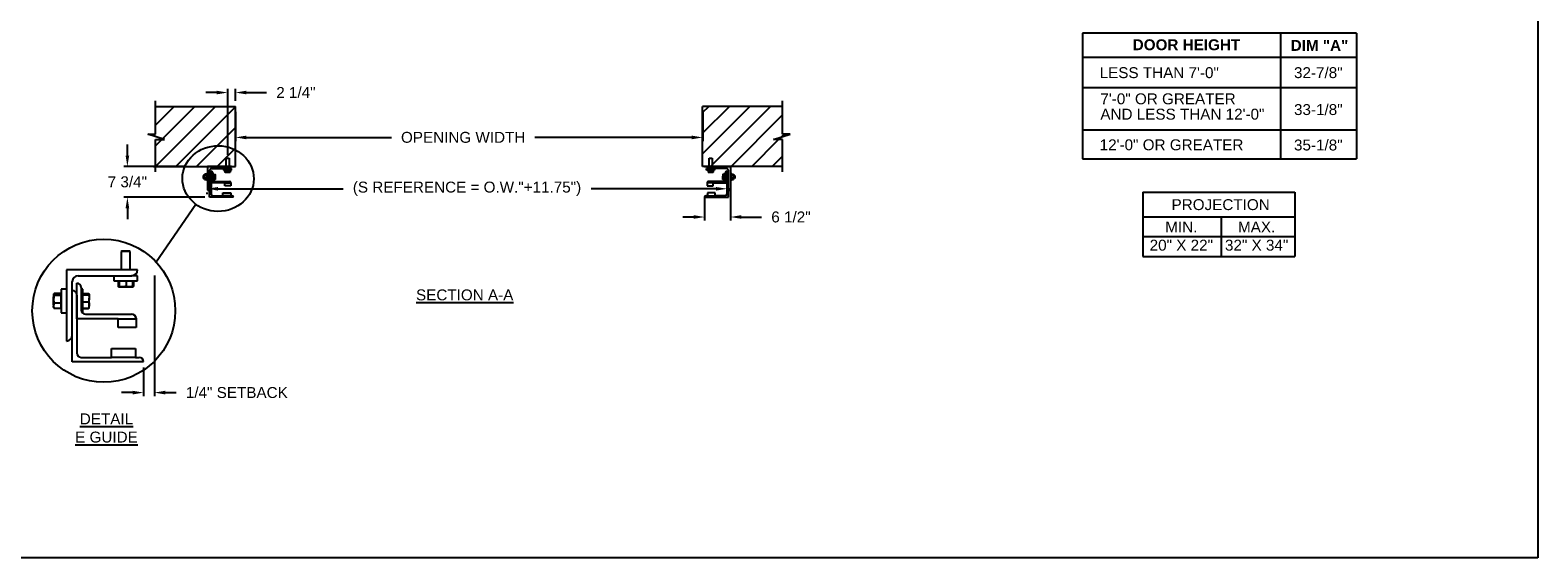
# Model space of a CAD drawing. Header units: inches. Extents: x 170 to 284, y 215 to 248.
# Tile 183 of 195: x 176.1 to 189.06, y 234.45 to 238.98. Entities that reach past the tile are written whole.
import ezdxf
from ezdxf import colors
from ezdxf.entities.mleader import LeaderData, LeaderLine
from ezdxf.math import Vec2, Vec3

# ---------------------------------------------------------------- set-up
doc = ezdxf.new("R2010")
doc.units = ezdxf.units.IN
doc.header["$LTSCALE"] = 0.25
doc.header["$MEASUREMENT"] = 0
for name, color, linetype in [('ANNOTATIONS', 1, 'Continuous'), ('DETAILS', 4, 'Continuous'), ('E GUIDES', 7, 'Continuous'), ('LH BENCH MOUNT', 7, 'Continuous')]:
    doc.layers.add(name, color=color, linetype=linetype)
doc.styles.add('ARIAL', font='arial.ttf', dxfattribs={"height": 0.09375})
doc.dimstyles.new('STANDARD$0', dxfattribs={"dimtxt": 0.09375, "dimasz": 0.09375, "dimexe": 0.03125, "dimexo": 0.046875, "dimgap": 0.09, "dimtad": 0, "dimtih": 1, "dimtoh": 1, "dimdec": 4, "dimzin": 0, "dimdsep": 46, "dimtxsty": 'ARIAL', "dimcen": 0.09, "dimadec": 0, "dimazin": 0, "dimtfac": 1, "dimtdec": 4, "dimtofl": 0, "dimtmove": 0, "dimatfit": 1, "dimfxl": 1, "dimtolj": 1, "dimtzin": 0, "dimarcsym": 0})

# ---------------------------------------------------------------- blocks, each defined once
blk = doc.blocks.new('*D12')
at = {"layer": 'ANNOTATIONS', "color": 0, "lineweight": -2, "transparency": 16777216}
for p, q in [((176.933, 237.902), (176.933, 237.996)), ((177.423, 237.808), (176.902, 237.808)), ((177.598, 237.544), (176.902, 237.544)), ((176.933, 237.45), (176.933, 237.357))]:
    blk.add_line(p, q, dxfattribs=at)
at = {"layer": 'ANNOTATIONS', "color": 0, "transparency": 16777216}
for points in [[(176.918, 237.902), (176.949, 237.902), (176.933, 237.808)], [(176.918, 237.45), (176.949, 237.45), (176.933, 237.544)]]:
    blk.add_solid(points, dxfattribs=at)
at = {"layer": 'defpoints', "color": 0, "transparency": 16777216}
for p in [(177.47, 237.808), (176.933, 237.544), (177.645, 237.544)]:
    blk.add_point(p, dxfattribs=at)
at = {"layer": 'ANNOTATIONS', "color": 0, "transparency": 16777216, "insert": (176.933, 237.676), "char_height": 0.0938, "attachment_point": 5, "style": 'ARIAL'}
blk.add_mtext('\\A1;7 3/4"', dxfattribs=at)
blk = doc.blocks.new('*D13')
at = {"layer": 'ANNOTATIONS', "color": 0, "lineweight": -2, "transparency": 16777216}
for p, q in [((182.117, 237.761), (182.117, 237.343)), ((181.896, 237.547), (181.896, 237.343)), ((181.802, 237.374), (181.708, 237.374)), ((182.211, 237.374), (182.384, 237.374))]:
    blk.add_line(p, q, dxfattribs=at)
at = {"layer": 'ANNOTATIONS', "color": 0, "transparency": 16777216}
for points in [[(181.802, 237.39), (181.802, 237.359), (181.896, 237.374)], [(182.211, 237.39), (182.211, 237.359), (182.117, 237.374)]]:
    blk.add_solid(points, dxfattribs=at)
at = {"layer": 'defpoints', "color": 0, "transparency": 16777216}
for p in [(182.117, 237.808), (181.896, 237.594), (182.117, 237.374)]:
    blk.add_point(p, dxfattribs=at)
at = {"layer": 'ANNOTATIONS', "color": 0, "transparency": 16777216, "insert": (182.638, 237.374), "char_height": 0.0938, "attachment_point": 5, "style": 'ARIAL'}
blk.add_mtext('\\A1;6 1/2"', dxfattribs=at)
blk = doc.blocks.new('*D14')
at = {"layer": 'ANNOTATIONS', "color": 0, "lineweight": -2, "transparency": 16777216}
for p, q in [((177.702, 238.443), (177.608, 238.443)), ((177.796, 237.908), (177.796, 238.475)), ((177.862, 238.371), (177.862, 238.475)), ((177.956, 238.443), (178.128, 238.443))]:
    blk.add_line(p, q, dxfattribs=at)
at = {"layer": 'ANNOTATIONS', "color": 0, "transparency": 16777216}
for points in [[(177.702, 238.459), (177.702, 238.428), (177.796, 238.443)], [(177.956, 238.459), (177.956, 238.428), (177.862, 238.443)]]:
    blk.add_solid(points, dxfattribs=at)
at = {"layer": 'defpoints', "color": 0, "transparency": 16777216}
for p in [(177.862, 238.443), (177.862, 238.324), (177.796, 237.861)]:
    blk.add_point(p, dxfattribs=at)
at = {"layer": 'ANNOTATIONS', "color": 0, "transparency": 16777216, "insert": (178.382, 238.443), "char_height": 0.0938, "attachment_point": 5, "style": 'ARIAL'}
blk.add_mtext('\\A1;2 1/4"', dxfattribs=at)
blk = doc.blocks.new('*D22')
at = {"layer": 'ANNOTATIONS', "color": 0, "lineweight": -2, "transparency": 16777216}
for p, q in [((177.619, 237.57), (177.619, 237.586)), ((177.713, 237.617), (178.788, 237.617)), ((181.994, 237.617), (180.919, 237.617)), ((182.088, 237.664), (182.088, 237.648))]:
    blk.add_line(p, q, dxfattribs=at)
at = {"layer": 'ANNOTATIONS', "color": 0, "transparency": 16777216}
for points in [[(177.713, 237.632), (177.713, 237.601), (177.619, 237.617)], [(181.994, 237.632), (181.994, 237.601), (182.088, 237.617)]]:
    blk.add_solid(points, dxfattribs=at)
at = {"layer": 'defpoints', "color": 0, "transparency": 16777216}
for p in [(177.619, 237.617), (182.088, 237.617), (182.088, 237.617)]:
    blk.add_point(p, dxfattribs=at)
at = {"layer": 'ANNOTATIONS', "color": 0, "transparency": 16777216, "insert": (179.853, 237.617), "char_height": 0.09375, "attachment_point": 5, "style": 'ARIAL'}
blk.add_mtext('\\A1;(S REFERENCE = O.W."+11.75")', dxfattribs=at)
blk = doc.blocks.new('*D23')
at = {"layer": 'ANNOTATIONS', "color": 0, "lineweight": -2, "transparency": 16777216}
for p, q in [((177.862, 238.277), (177.862, 238.027)), ((181.879, 238.277), (181.879, 238.027)), ((177.956, 238.058), (179.204, 238.058)), ((181.785, 238.058), (180.436, 238.058))]:
    blk.add_line(p, q, dxfattribs=at)
at = {"layer": 'ANNOTATIONS', "color": 0, "transparency": 16777216}
for points in [[(177.956, 238.073), (177.956, 238.042), (177.862, 238.058)], [(181.785, 238.073), (181.785, 238.042), (181.879, 238.058)]]:
    blk.add_solid(points, dxfattribs=at)
at = {"layer": 'defpoints', "color": 0, "transparency": 16777216}
for p in [(177.862, 238.324), (181.879, 238.324), (181.879, 238.058)]:
    blk.add_point(p, dxfattribs=at)
at = {"layer": 'ANNOTATIONS', "color": 0, "transparency": 16777216, "insert": (179.82, 238.058), "char_height": 0.09375, "attachment_point": 5, "style": 'ARIAL'}
blk.add_mtext('\\A1;OPENING WIDTH', dxfattribs=at)
blk = doc.blocks.new('*D24')
at = {"layer": 'ANNOTATIONS', "color": 0, "lineweight": -2, "transparency": 16777216}
for p, q in [((177.166, 236.873), (177.166, 235.835)), ((177.072, 236.083), (177.072, 235.835)), ((176.978, 235.866), (176.884, 235.866)), ((177.26, 235.866), (177.353, 235.866))]:
    blk.add_line(p, q, dxfattribs=at)
at = {"layer": 'ANNOTATIONS', "color": 0, "transparency": 16777216}
for points in [[(176.978, 235.882), (176.978, 235.85), (177.072, 235.866)], [(177.26, 235.882), (177.26, 235.85), (177.166, 235.866)]]:
    blk.add_solid(points, dxfattribs=at)
at = {"layer": 'defpoints', "color": 0, "transparency": 16777216}
for p in [(177.166, 236.92), (177.072, 236.13), (177.072, 235.866)]:
    blk.add_point(p, dxfattribs=at)
at = {"layer": 'ANNOTATIONS', "color": 0, "transparency": 16777216, "insert": (177.874, 235.866), "char_height": 0.09375, "attachment_point": 5, "style": 'ARIAL'}
blk.add_mtext('\\A1;1/4" SETBACK', dxfattribs=at)

msp = doc.modelspace()

# ---------------------------------------------------------------- hatches: boundary and pattern name
at = {"layer": 'LH BENCH MOUNT'}
h = msp.add_hatch(dxfattribs=at)
h.set_pattern_fill('ANSI31', color=256, style=0)
h.paths.add_polyline_path([(177.86175, 238.32391), (177.17425, 238.32391), (177.17425, 238.08671), (177.11015, 238.08671), (177.25222, 238.0398), (177.17425, 238.0398), (177.17425, 237.80828), (177.86175, 237.80828), (177.86175, 237.97078)])
h = msp.add_hatch(dxfattribs=at)
h.set_pattern_fill('ANSI31', color=256, style=0)
h.paths.add_polyline_path([(182.63033, 238.08671), (182.56623, 238.08671), (182.56623, 238.32391), (181.87873, 238.32391), (181.87873, 237.80828), (181.8969, 237.80828), (182.56623, 237.80828), (182.56623, 238.0398), (182.48826, 238.0398)])

# ---------------------------------------------------------------- linework, layer by layer
at = {"layer": 'ANNOTATIONS'}
for p, q in [((187.499, 238.95442), (185.1456, 238.95442)), ((185.1456, 238.95442), (185.1456, 237.87409)), ((186.8506, 237.87409), (186.8506, 238.95442)), ((187.499, 238.95442), (187.499, 237.87409)), ((187.499, 238.74563), (185.1456, 238.74563)), ((185.1456, 238.48566), (187.499, 238.48566)), ((185.1456, 238.12409), (187.499, 238.12409)), ((185.1456, 238.12409), (187.499, 238.12409)), ((185.1456, 237.87409), (187.499, 237.87409)), ((185.66319, 237.58684), (185.66319, 237.03547)), ((185.66319, 237.58684), (186.97096, 237.58684)), ((186.97096, 237.58684), (186.97096, 237.03547)), ((185.66319, 237.37537), (186.97096, 237.37537)), ((186.33604, 237.37537), (186.33604, 237.03547)), ((185.66319, 237.20542), (186.97096, 237.20542)), ((185.66319, 237.03547), (186.97096, 237.03547))]:
    msp.add_line(p, q, dxfattribs=at)
at = {"layer": 'defpoints'}
msp.add_lwpolyline([(189.05875, 234.44685), (169.58887, 234.44685), (169.58887, 247.18196), (189.05875, 247.18196)], close=True, dxfattribs=at)
at = {"layer": 'DETAILS'}
msp.add_line((177.17975, 236.98849), (177.52184, 237.48407), dxfattribs=at)
msp.add_circle((176.73049, 236.56913), 0.61458, dxfattribs=at)
msp.add_ellipse((177.71315, 237.70439), major_axis=(0.30673, -0.00211), ratio=0.91972899, dxfattribs=at)
at = {"layer": 'E GUIDES'}
for p, q in [((177.78285, 237.87858), (177.78411, 237.87984)), ((177.78285, 237.80828), (177.78285, 237.87858)), ((177.78285, 237.87858), (177.80842, 237.87858)), ((177.78411, 237.87984), (177.80716, 237.87984)), ((177.80716, 237.87984), (177.80842, 237.87858)), ((177.80842, 237.87858), (177.80842, 237.80828)), ((181.93413, 237.87858), (181.93538, 237.87984)), ((181.93413, 237.80828), (181.93413, 237.87858)), ((181.93413, 237.87858), (181.9597, 237.87858)), ((181.93538, 237.87984), (181.95844, 237.87984)), ((181.95844, 237.87984), (181.9597, 237.87858)), ((181.9597, 237.87858), (181.9597, 237.80828)), ((177.5868, 237.73158), (177.58555, 237.73032)), ((177.58555, 237.73032), (177.58555, 237.70727)), ((177.5954, 237.73158), (177.5868, 237.73158)), ((177.5868, 237.73158), (177.5868, 237.70601)), ((177.59592, 237.73857), (177.5954, 237.73797)), ((177.59594, 237.73797), (177.5954, 237.73797)), ((177.5954, 237.69962), (177.5954, 237.73797)), ((177.59594, 237.7386), (177.59592, 237.73857)), ((177.59594, 237.74065), (177.59594, 237.74063)), ((177.59594, 237.74065), (177.5977, 237.74065)), ((177.59594, 237.74063), (177.59594, 237.74049)), ((177.59594, 237.74063), (177.59769, 237.74063)), ((177.59594, 237.74049), (177.59594, 237.73697)), ((177.59594, 237.74049), (177.61551, 237.74049)), ((177.59594, 237.73697), (177.59594, 237.73346)), ((177.59594, 237.73346), (177.59594, 237.7226)), ((177.59594, 237.73346), (177.61551, 237.73346)), ((177.59594, 237.7226), (177.59594, 237.71175)), ((177.59594, 237.71175), (177.61551, 237.71175)), ((177.59594, 237.71175), (177.59594, 237.70442)), ((177.59781, 237.74077), (177.59757, 237.74049)), ((177.59795, 237.74093), (177.59766, 237.74049)), ((177.59779, 237.74073), (177.59795, 237.74093)), ((177.61752, 237.74093), (177.59795, 237.74093)), ((177.61752, 237.7401), (177.61602, 237.7401)), ((177.61807, 237.73797), (177.61712, 237.73907)), ((177.61752, 237.7401), (177.61752, 237.74093)), ((177.61752, 237.7386), (177.61752, 237.7401)), ((177.62311, 237.75288), (177.61807, 237.75288)), ((177.61807, 237.75288), (177.61807, 237.75233)), ((177.61807, 237.75233), (177.61807, 237.6847)), ((177.62311, 237.80828), (177.62311, 237.60374)), ((177.82766, 237.80828), (177.62311, 237.80828)), ((177.64016, 237.62078), (177.64016, 237.77419)), ((177.64016, 237.54408), (177.64016, 237.74862)), ((177.65294, 237.66766), (177.65294, 237.76993)), ((177.65294, 237.73584), (177.65294, 237.56965)), ((177.6572, 237.79124), (177.81061, 237.79124)), ((177.66573, 237.75715), (177.66573, 237.69323)), ((177.67077, 237.75288), (177.66573, 237.75288)), ((177.67077, 237.6847), (177.67077, 237.75288)), ((177.67077, 237.74012), (177.68692, 237.74012)), ((177.67077, 237.73917), (177.68692, 237.73917)), ((177.67077, 237.73649), (177.68692, 237.73649)), ((177.67077, 237.71612), (177.68692, 237.71612)), ((177.68855, 237.73811), (177.68828, 237.73859)), ((177.68864, 237.73797), (177.68855, 237.73811)), ((177.68864, 237.73783), (177.68864, 237.72631)), ((177.68864, 237.70727), (177.68864, 237.72631)), ((177.75878, 237.78176), (177.75878, 237.77671)), ((177.75878, 237.78176), (177.75948, 237.78176)), ((177.75878, 237.77671), (177.75948, 237.77671)), ((177.75948, 237.79124), (177.75948, 237.78619)), ((177.82766, 237.78619), (177.75948, 237.78619)), ((177.75948, 237.78176), (177.75948, 237.77671)), ((177.75948, 237.78176), (177.82766, 237.78176)), ((177.75948, 237.77671), (177.82766, 237.77671)), ((177.768, 237.78619), (177.768, 237.78176)), ((177.77152, 237.77671), (177.77152, 237.76056)), ((177.77244, 237.75998), (177.77439, 237.75885)), ((177.7739, 237.77671), (177.7739, 237.76056)), ((177.77441, 237.75885), (177.78477, 237.75885)), ((177.77493, 237.77671), (177.77493, 237.76056)), ((177.78477, 237.75885), (177.80392, 237.75885)), ((177.7946, 237.77671), (177.7946, 237.76056)), ((177.80392, 237.75885), (177.81272, 237.75885)), ((177.82766, 237.79124), (177.81061, 237.79124)), ((177.81274, 237.75885), (177.8147, 237.75998)), ((177.81562, 237.76056), (177.81303, 237.75953)), ((177.81324, 237.77671), (177.81324, 237.76056)), ((177.81468, 237.75997), (177.81562, 237.76056)), ((177.81562, 237.77671), (177.81562, 237.76056)), ((177.81914, 237.78176), (177.81914, 237.78619)), ((177.82766, 237.78619), (177.82766, 237.79124)), ((177.82766, 237.77671), (177.82766, 237.78176)), ((181.89577, 237.80828), (182.10032, 237.80828)), ((181.91282, 237.80828), (182.11737, 237.80828)), ((181.91282, 237.78619), (181.91282, 237.79124)), ((181.91282, 237.79124), (181.92987, 237.79124)), ((181.91282, 237.78619), (181.981, 237.78619)), ((181.91282, 237.77671), (181.91282, 237.78176)), ((181.981, 237.78176), (181.91282, 237.78176)), ((181.981, 237.77671), (181.91282, 237.77671)), ((181.92134, 237.78176), (181.92134, 237.78619)), ((181.92486, 237.77671), (181.92486, 237.76056)), ((181.92486, 237.76056), (181.92745, 237.75953)), ((181.9258, 237.75997), (181.92486, 237.76056)), ((181.92773, 237.75885), (181.92578, 237.75998)), ((181.92724, 237.77671), (181.92724, 237.76056)), ((181.93656, 237.75885), (181.92776, 237.75885)), ((182.08327, 237.79124), (181.92987, 237.79124)), ((181.95571, 237.75885), (181.93656, 237.75885)), ((181.94588, 237.77671), (181.94588, 237.76056)), ((181.96607, 237.75885), (181.95571, 237.75885)), ((181.96555, 237.77671), (181.96555, 237.76056)), ((181.96804, 237.75998), (181.96609, 237.75885)), ((181.96658, 237.77671), (181.96658, 237.76056)), ((181.96896, 237.77671), (181.96896, 237.76056)), ((181.97248, 237.78619), (181.97248, 237.78176)), ((181.981, 237.79124), (181.981, 237.78619)), ((181.981, 237.78176), (181.981, 237.77671)), ((181.9817, 237.78176), (181.981, 237.78176)), ((181.9817, 237.77671), (181.981, 237.77671)), ((181.9817, 237.78176), (181.9817, 237.77671)), ((182.05184, 237.73797), (182.05192, 237.73811)), ((182.05184, 237.73783), (182.05184, 237.72631)), ((182.05184, 237.70727), (182.05184, 237.72631)), ((182.05192, 237.73811), (182.0522, 237.73859)), ((182.06971, 237.74012), (182.05356, 237.74012)), ((182.06971, 237.73917), (182.05356, 237.73917)), ((182.06971, 237.73649), (182.05356, 237.73649)), ((182.06971, 237.71612), (182.05356, 237.71612)), ((182.06971, 237.75288), (182.07475, 237.75288)), ((182.06971, 237.6847), (182.06971, 237.75288)), ((182.07475, 237.75715), (182.07475, 237.69323)), ((182.08754, 237.66766), (182.08754, 237.76993)), ((182.08754, 237.73584), (182.08754, 237.56965)), ((182.10032, 237.62078), (182.10032, 237.77419)), ((182.10032, 237.54408), (182.10032, 237.74862)), ((182.11737, 237.80828), (182.11737, 237.60374)), ((182.11737, 237.75288), (182.12241, 237.75288)), ((182.12241, 237.75288), (182.12241, 237.75233)), ((182.12241, 237.75233), (182.12241, 237.6847)), ((182.12241, 237.73797), (182.12336, 237.73907)), ((182.12296, 237.7401), (182.12296, 237.74093)), ((182.12296, 237.74093), (182.14252, 237.74093)), ((182.12296, 237.7386), (182.12296, 237.7401)), ((182.12296, 237.7401), (182.12446, 237.7401)), ((182.14454, 237.74049), (182.12497, 237.74049)), ((182.14454, 237.73346), (182.12497, 237.73346)), ((182.14454, 237.71175), (182.12497, 237.71175)), ((182.14252, 237.74093), (182.14282, 237.74049)), ((182.14269, 237.74073), (182.14252, 237.74093)), ((182.14267, 237.74077), (182.14291, 237.74049)), ((182.14454, 237.74065), (182.14277, 237.74065)), ((182.14454, 237.74063), (182.14279, 237.74063)), ((182.14454, 237.74065), (182.14454, 237.74063)), ((182.14454, 237.74063), (182.14454, 237.74049)), ((182.14454, 237.74049), (182.14454, 237.73697)), ((182.14454, 237.7386), (182.14456, 237.73857)), ((182.14454, 237.73797), (182.14508, 237.73797)), ((182.14454, 237.73697), (182.14454, 237.73346)), ((182.14454, 237.73346), (182.14454, 237.7226)), ((182.14454, 237.7226), (182.14454, 237.71175)), ((182.14454, 237.71175), (182.14454, 237.70442)), ((182.14456, 237.73857), (182.14508, 237.73797)), ((182.14508, 237.69962), (182.14508, 237.73797)), ((182.14508, 237.73158), (182.15368, 237.73158)), ((182.15368, 237.73158), (182.15493, 237.73032)), ((182.15368, 237.73158), (182.15368, 237.70601)), ((182.15493, 237.73032), (182.15493, 237.70727)), ((177.58555, 237.70727), (177.5868, 237.70601)), ((177.5868, 237.70601), (177.5954, 237.70601)), ((177.5954, 237.69962), (177.59592, 237.69902)), ((177.5954, 237.69962), (177.59594, 237.69962)), ((177.59594, 237.70442), (177.59594, 237.69709)), ((177.59594, 237.69709), (177.59594, 237.69695)), ((177.59594, 237.69709), (177.61551, 237.69709)), ((177.59594, 237.69695), (177.59769, 237.69695)), ((177.59594, 237.69695), (177.59594, 237.69694)), ((177.59594, 237.69694), (177.5977, 237.69694)), ((177.59757, 237.69709), (177.59781, 237.69682)), ((177.59795, 237.69665), (177.59761, 237.69709)), ((177.61752, 237.69665), (177.59795, 237.69665)), ((177.61752, 237.69749), (177.61602, 237.69749)), ((177.61712, 237.69852), (177.61807, 237.69962)), ((177.61752, 237.69898), (177.61752, 237.69749)), ((177.61752, 237.69749), (177.61752, 237.69665)), ((177.61807, 237.6847), (177.62311, 237.6847)), ((177.77226, 237.66766), (177.65294, 237.66766)), ((177.66898, 237.6847), (177.67077, 237.6847)), ((177.67077, 237.69842), (177.68692, 237.69842)), ((177.67077, 237.69747), (177.68692, 237.69747)), ((177.67851, 237.68044), (177.81061, 237.68044)), ((177.68729, 237.6986), (177.68692, 237.69747)), ((177.68828, 237.699), (177.68855, 237.69948)), ((177.68855, 237.69948), (177.68864, 237.69962)), ((177.68864, 237.69962), (177.68864, 237.70727)), ((177.75309, 237.58243), (177.82127, 237.58243)), ((177.75309, 237.55686), (177.75309, 237.58243)), ((177.77226, 237.64209), (177.77226, 237.66766)), ((177.77226, 237.66766), (177.8234, 237.66766)), ((177.8234, 237.64209), (177.77226, 237.64209)), ((177.82127, 237.58243), (177.82127, 237.55686)), ((177.8234, 237.6689), (177.8234, 237.66766)), ((177.8234, 237.66766), (177.8234, 237.64209)), ((181.91708, 237.6689), (181.91708, 237.66766)), ((181.91708, 237.66766), (181.91708, 237.64209)), ((181.96822, 237.66766), (181.91708, 237.66766)), ((181.91708, 237.64209), (181.96822, 237.64209)), ((181.98739, 237.58243), (181.91921, 237.58243)), ((181.91921, 237.58243), (181.91921, 237.55686)), ((182.06197, 237.68044), (181.92987, 237.68044)), ((181.96822, 237.66766), (182.08754, 237.66766)), ((181.96822, 237.64209), (181.96822, 237.66766)), ((181.98739, 237.55686), (181.98739, 237.58243)), ((182.05184, 237.69962), (182.05184, 237.70727)), ((182.05192, 237.69948), (182.05184, 237.69962)), ((182.0522, 237.699), (182.05192, 237.69948)), ((182.05319, 237.6986), (182.05356, 237.69747)), ((182.06971, 237.69842), (182.05356, 237.69842)), ((182.06971, 237.69747), (182.05356, 237.69747)), ((182.0715, 237.6847), (182.06971, 237.6847)), ((182.12241, 237.6847), (182.11737, 237.6847)), ((182.12336, 237.69852), (182.12241, 237.69962)), ((182.12296, 237.69898), (182.12296, 237.69749)), ((182.12296, 237.69749), (182.12446, 237.69749)), ((182.12296, 237.69749), (182.12296, 237.69665)), ((182.12296, 237.69665), (182.14252, 237.69665)), ((182.14454, 237.69709), (182.12497, 237.69709)), ((182.14252, 237.69665), (182.14287, 237.69709)), ((182.14291, 237.69709), (182.14267, 237.69682)), ((182.14454, 237.69694), (182.14277, 237.69694)), ((182.14454, 237.69695), (182.14279, 237.69695)), ((182.14454, 237.70442), (182.14454, 237.69709)), ((182.14508, 237.69962), (182.14454, 237.69962)), ((182.14454, 237.69709), (182.14454, 237.69695)), ((182.14454, 237.69695), (182.14454, 237.69694)), ((182.14508, 237.69962), (182.14456, 237.69902)), ((182.15368, 237.70601), (182.14508, 237.70601)), ((182.15493, 237.70727), (182.15368, 237.70601)), ((177.8447, 237.54408), (177.64016, 237.54408)), ((177.66573, 237.55686), (177.75309, 237.55686)), ((177.82127, 237.55686), (177.75309, 237.55686)), ((177.82127, 237.55686), (177.83192, 237.55686)), ((181.89577, 237.54408), (182.10032, 237.54408)), ((181.91921, 237.55686), (181.90856, 237.55686)), ((181.91921, 237.55686), (181.98739, 237.55686)), ((182.07475, 237.55686), (181.98739, 237.55686)), ((176.88423, 237.08156), (176.88047, 237.0778)), ((176.88047, 237.0778), (176.88047, 236.92104)), ((176.95696, 237.0778), (176.88047, 237.0778)), ((176.9532, 237.08156), (176.88423, 237.08156)), ((176.95696, 237.0778), (176.9532, 237.08156)), ((176.95696, 236.92104), (176.95696, 237.0778)), ((176.40879, 236.92104), (176.40879, 236.30914)), ((177.0207, 236.92104), (176.40879, 236.92104)), ((176.45979, 236.36013), (176.45979, 236.81906)), ((176.49803, 236.50036), (176.49803, 236.80631)), ((176.51078, 236.87005), (176.96971, 236.87005)), ((176.81673, 236.87005), (176.81673, 236.8266)), ((176.81673, 236.8266), (177.0207, 236.8266)), ((176.85274, 236.8266), (176.85274, 236.77829)), ((176.85986, 236.8266), (176.85986, 236.77829)), ((176.86296, 236.8266), (176.86296, 236.77829)), ((176.9218, 236.8266), (176.9218, 236.77829)), ((177.0207, 236.87005), (176.96971, 236.87005)), ((176.97756, 236.8266), (176.97756, 236.77829)), ((176.98468, 236.8266), (176.98468, 236.77829)), ((177.0207, 236.8266), (177.0207, 236.87005)), ((176.29753, 236.68894), (176.29641, 236.68782)), ((176.29641, 236.68782), (176.29641, 236.61885)), ((176.29972, 236.71324), (176.29753, 236.7107)), ((176.29753, 236.7107), (176.29753, 236.70826)), ((176.29753, 236.70826), (176.29753, 236.66647)), ((176.36372, 236.71781), (176.30518, 236.71781)), ((176.36372, 236.69871), (176.30518, 236.69871)), ((176.36372, 236.70826), (176.36372, 236.71781)), ((176.36535, 236.7107), (176.36372, 236.7107)), ((176.36372, 236.69871), (176.36372, 236.70826)), ((176.36372, 236.66647), (176.36372, 236.69871)), ((176.40879, 236.75532), (176.36535, 236.75532)), ((176.36535, 236.75532), (176.36535, 236.56193)), ((176.45979, 236.13066), (176.45979, 236.74257)), ((176.49803, 236.70432), (176.49803, 236.20715)), ((176.53627, 236.76806), (176.53627, 236.57684)), ((176.55137, 236.75532), (176.53627, 236.75532)), ((176.55137, 236.55135), (176.55137, 236.75532)), ((176.55137, 236.71713), (176.59968, 236.71713)), ((176.55137, 236.71428), (176.59968, 236.71428)), ((176.55137, 236.70628), (176.59968, 236.70628)), ((176.60456, 236.71112), (176.60373, 236.71256)), ((176.60481, 236.7107), (176.60456, 236.71112)), ((176.60481, 236.71028), (176.60481, 236.6758)), ((176.60481, 236.61886), (176.60481, 236.6758)), ((176.85551, 236.77654), (176.86135, 236.77316)), ((176.86141, 236.77316), (176.89238, 236.77316)), ((176.89238, 236.77316), (176.94968, 236.77316)), ((176.94968, 236.77316), (176.97602, 236.77316)), ((176.97608, 236.77316), (176.98192, 236.77654)), ((176.98468, 236.77829), (176.97695, 236.77521)), ((176.98188, 236.77652), (176.98468, 236.77829)), ((176.29641, 236.61885), (176.29753, 236.61772)), ((176.29753, 236.66647), (176.29753, 236.61154)), ((176.29753, 236.59597), (176.29753, 236.61154)), ((176.29753, 236.59597), (176.29972, 236.59342)), ((176.36372, 236.63423), (176.30518, 236.63423)), ((176.36372, 236.58885), (176.30518, 236.58885)), ((176.36372, 236.63423), (176.36372, 236.66647)), ((176.36372, 236.61154), (176.36372, 236.63423)), ((176.36372, 236.58885), (176.36372, 236.61154)), ((176.36372, 236.59597), (176.36535, 236.59597)), ((176.36535, 236.56193), (176.36535, 236.55135)), ((176.36535, 236.55135), (176.40879, 236.55135)), ((176.54601, 236.55135), (176.55137, 236.55135)), ((176.55137, 236.64533), (176.59968, 236.64533)), ((176.55137, 236.59239), (176.59968, 236.59239)), ((176.55137, 236.58953), (176.59968, 236.58953)), ((176.60079, 236.59293), (176.59968, 236.58953)), ((176.60373, 236.5941), (176.60456, 236.59554)), ((176.60456, 236.59554), (176.60481, 236.59597)), ((176.60481, 236.59597), (176.60481, 236.61886)), ((176.85497, 236.50036), (176.49803, 236.50036)), ((176.57452, 236.5386), (176.96971, 236.5386)), ((176.85497, 236.42387), (176.85497, 236.50036)), ((176.85497, 236.50036), (177.00795, 236.50036)), ((177.00795, 236.42387), (176.85497, 236.42387)), ((177.00795, 236.50407), (177.00795, 236.50036)), ((177.00795, 236.50036), (177.00795, 236.42387)), ((176.53627, 236.16891), (176.79761, 236.16891)), ((176.79761, 236.16891), (176.79761, 236.2454)), ((176.79761, 236.2454), (177.00158, 236.2454)), ((177.00158, 236.16891), (176.79761, 236.16891)), ((177.00158, 236.2454), (177.00158, 236.16891)), ((177.00158, 236.16891), (177.03345, 236.16891)), ((177.07169, 236.13066), (176.45979, 236.13066))]:
    msp.add_line(p, q, dxfattribs=at)
for centre, radius, start, end in [((177.6572, 237.77419), 0.01705, 90, 180), ((177.64016, 237.73584), 0.01278, 0, 90), ((177.65294, 237.75715), 0.01278, 0, 90), ((177.81061, 237.80828), 0.01705, 270, 0), ((181.92987, 237.80828), 0.01705, 180, 270), ((182.08754, 237.75715), 0.01278, 90, 180), ((182.08327, 237.77419), 0.01705, 0, 90), ((182.10032, 237.73584), 0.01278, 90, 180), ((177.62311, 237.62078), 0.01705, 270, 0), ((177.67851, 237.69323), 0.01278, 180, 270), ((177.81106, 237.6681), 0.01235, 2.245613, 92.082022), ((177.81061, 237.66766), 0.01278, 0, 90), ((181.92942, 237.6681), 0.01235, 87.917978, 177.754387), ((181.92987, 237.66766), 0.01278, 90, 180), ((182.06197, 237.69323), 0.01278, 270, 0), ((182.11737, 237.62078), 0.01705, 180, 270), ((177.66573, 237.56965), 0.01278, 180, 270), ((177.83192, 237.54408), 0.01278, 0, 90), ((181.90856, 237.54408), 0.01278, 90, 180), ((182.07475, 237.56965), 0.01278, 270, 0), ((176.51078, 236.81906), 0.05099, 90, 180), ((176.49803, 236.76806), 0.03824, 0, 90), ((176.96971, 236.92104), 0.05099, 270, 0), ((176.45979, 236.70432), 0.03824, 0, 90), ((176.57452, 236.57684), 0.03824, 180, 270), ((176.97105, 236.50169), 0.03693, 2.245613, 92.082022), ((176.96971, 236.50036), 0.03824, 0, 90), ((176.40879, 236.36013), 0.05099, 270, 0), ((176.53627, 236.20715), 0.03824, 180, 270), ((177.03345, 236.13066), 0.03824, 0, 90)]:
    msp.add_arc(centre, radius, start, end, dxfattribs=at)
for points, knots in [([(177.61807, 237.73697), (177.61797, 237.73747), (177.61777, 237.73847), (177.61663, 237.73964), (177.61576, 237.7403), (177.61551, 237.74049)], [0, 0, 0, 0, 0.40629057, 0.82726642, 1, 1, 1, 1]), ([(177.61551, 237.73346), (177.61618, 237.734), (177.61755, 237.73512), (177.61806, 237.73633), (177.61807, 237.73696), (177.61807, 237.73697)], [0, 0, 0, 0, 0.48434141, 0.98632773, 1, 1, 1, 1]), ([(177.61807, 237.7226), (177.61797, 237.72412), (177.61777, 237.72722), (177.61663, 237.73081), (177.61576, 237.73286), (177.61551, 237.73346)], [0, 0, 0, 0, 0.40629057, 0.82726642, 1, 1, 1, 1]), ([(177.61551, 237.71175), (177.61618, 237.71344), (177.61755, 237.71688), (177.61806, 237.72063), (177.61807, 237.72255), (177.61807, 237.7226)], [0, 0, 0, 0, 0.48434141, 0.98632773, 1, 1, 1, 1]), ([(177.61807, 237.70442), (177.61807, 237.70459), (177.61805, 237.70569), (177.61763, 237.70774), (177.61661, 237.71), (177.61578, 237.71132), (177.61551, 237.71175)], [0, 0, 0, 0, 0.06653229, 0.43528257, 0.81455084, 1, 1, 1, 1]), ([(177.68692, 237.74012), (177.68713, 237.73993), (177.6877, 237.73943), (177.68805, 237.73891), (177.68826, 237.73858)], [0, 0, 0, 0, 0.36956739, 1, 1, 1, 1]), ([(177.68692, 237.73917), (177.68713, 237.73908), (177.68773, 237.73881), (177.68846, 237.73837), (177.68858, 237.73801), (177.68864, 237.73783)], [0, 0, 0, 0, 0.2083045, 0.6015254, 1, 1, 1, 1]), ([(177.68864, 237.73783), (177.68862, 237.73773), (177.68856, 237.73745), (177.68803, 237.737), (177.68729, 237.73666), (177.68692, 237.73649)], [0, 0, 0, 0, 0.22973043, 0.61267004, 1, 1, 1, 1]), ([(177.68692, 237.73649), (177.6874, 237.73484), (177.68837, 237.7315), (177.68855, 237.72805), (177.68864, 237.72631)], [0, 0, 0, 0, 0.49545796, 1, 1, 1, 1]), ([(177.68864, 237.72631), (177.68863, 237.72606), (177.68862, 237.72424), (177.68824, 237.72079), (177.68737, 237.71768), (177.68692, 237.71612)], [0, 0, 0, 0, 0.07010266, 0.53079095, 1, 1, 1, 1]), ([(177.68692, 237.71612), (177.6874, 237.71468), (177.68837, 237.71178), (177.68855, 237.70878), (177.68864, 237.70727)], [0, 0, 0, 0, 0.49545796, 1, 1, 1, 1]), ([(177.77448, 237.75915), (177.77408, 237.75926), (177.77308, 237.75953), (177.7721, 237.76018), (177.77152, 237.76056)], [0, 0, 0, 0, 0.396133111, 1, 1, 1, 1]), ([(177.77441, 237.75885), (177.7744, 237.75885), (177.77431, 237.75887), (177.77413, 237.75924), (177.77398, 237.76012), (177.7739, 237.76056)], [0, 0, 0, 0, 0.07010266, 0.53079095, 1, 1, 1, 1]), ([(177.77493, 237.76056), (177.77485, 237.76008), (177.77468, 237.75912), (177.7745, 237.75894), (177.77441, 237.75885)], [0, 0, 0, 0, 0.49545796, 1, 1, 1, 1]), ([(177.78477, 237.75885), (177.78453, 237.75885), (177.78277, 237.75887), (177.77944, 237.75924), (177.77644, 237.76012), (177.77493, 237.76056)], [0, 0, 0, 0, 0.07010266, 0.53079095, 1, 1, 1, 1]), ([(177.7946, 237.76056), (177.793, 237.76008), (177.78978, 237.75912), (177.78645, 237.75894), (177.78477, 237.75885)], [0, 0, 0, 0, 0.49545796, 1, 1, 1, 1]), ([(177.80392, 237.75885), (177.80268, 237.75891), (177.80018, 237.75903), (177.79708, 237.75976), (177.79523, 237.76036), (177.7946, 237.76056)], [0, 0, 0, 0, 0.3928666, 0.79169603, 1, 1, 1, 1]), ([(177.81324, 237.76056), (177.81207, 237.7602), (177.80972, 237.75946), (177.80659, 237.75893), (177.80465, 237.75887), (177.80392, 237.75885)], [0, 0, 0, 0, 0.38329119, 0.77026914, 1, 1, 1, 1]), ([(177.81272, 237.75885), (177.81274, 237.75885), (177.81283, 237.75887), (177.813, 237.75924), (177.81316, 237.76012), (177.81324, 237.76056)], [0, 0, 0, 0, 0.07010266, 0.53079095, 1, 1, 1, 1]), ([(181.92724, 237.76056), (181.92841, 237.7602), (181.93076, 237.75946), (181.93389, 237.75893), (181.93583, 237.75887), (181.93656, 237.75885)], [0, 0, 0, 0, 0.38329119, 0.77026914, 1, 1, 1, 1]), ([(181.92776, 237.75885), (181.92774, 237.75885), (181.92765, 237.75887), (181.92748, 237.75924), (181.92732, 237.76012), (181.92724, 237.76056)], [0, 0, 0, 0, 0.07010266, 0.53079095, 1, 1, 1, 1]), ([(181.93656, 237.75885), (181.9378, 237.75891), (181.94029, 237.75903), (181.9434, 237.75976), (181.94524, 237.76036), (181.94588, 237.76056)], [0, 0, 0, 0, 0.3928666, 0.79169603, 1, 1, 1, 1]), ([(181.94588, 237.76056), (181.94748, 237.76008), (181.9507, 237.75912), (181.95403, 237.75894), (181.95571, 237.75885)], [0, 0, 0, 0, 0.49545796, 1, 1, 1, 1]), ([(181.95571, 237.75885), (181.95595, 237.75885), (181.95771, 237.75887), (181.96104, 237.75924), (181.96404, 237.76012), (181.96555, 237.76056)], [0, 0, 0, 0, 0.07010266, 0.53079095, 1, 1, 1, 1]), ([(181.96555, 237.76056), (181.96563, 237.76008), (181.9658, 237.75912), (181.96598, 237.75894), (181.96607, 237.75885)], [0, 0, 0, 0, 0.49545796, 1, 1, 1, 1]), ([(181.966, 237.75915), (181.9664, 237.75926), (181.9674, 237.75953), (181.96838, 237.76018), (181.96896, 237.76056)], [0, 0, 0, 0, 0.396133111, 1, 1, 1, 1]), ([(181.96607, 237.75885), (181.96608, 237.75885), (181.96617, 237.75887), (181.96635, 237.75924), (181.9665, 237.76012), (181.96658, 237.76056)], [0, 0, 0, 0, 0.07010266, 0.53079095, 1, 1, 1, 1]), ([(182.05356, 237.73917), (182.05335, 237.73908), (182.05275, 237.73881), (182.05202, 237.73837), (182.0519, 237.73801), (182.05184, 237.73783)], [0, 0, 0, 0, 0.2083045, 0.6015254, 1, 1, 1, 1]), ([(182.05184, 237.73783), (182.05186, 237.73773), (182.05192, 237.73745), (182.05245, 237.737), (182.05318, 237.73666), (182.05356, 237.73649)], [0, 0, 0, 0, 0.22973043, 0.61267004, 1, 1, 1, 1]), ([(182.05356, 237.73649), (182.05308, 237.73484), (182.05211, 237.7315), (182.05193, 237.72805), (182.05184, 237.72631)], [0, 0, 0, 0, 0.49545796, 1, 1, 1, 1]), ([(182.05184, 237.72631), (182.05184, 237.72606), (182.05186, 237.72424), (182.05223, 237.72079), (182.05311, 237.71768), (182.05356, 237.71612)], [0, 0, 0, 0, 0.07010266, 0.53079095, 1, 1, 1, 1]), ([(182.05356, 237.71612), (182.05308, 237.71468), (182.05211, 237.71178), (182.05193, 237.70878), (182.05184, 237.70727)], [0, 0, 0, 0, 0.49545796, 1, 1, 1, 1]), ([(182.05356, 237.74012), (182.05335, 237.73993), (182.05278, 237.73943), (182.05243, 237.73891), (182.05222, 237.73858)], [0, 0, 0, 0, 0.36956739, 1, 1, 1, 1]), ([(182.12241, 237.73697), (182.12251, 237.73747), (182.12271, 237.73847), (182.12385, 237.73964), (182.12472, 237.7403), (182.12497, 237.74049)], [0, 0, 0, 0, 0.40629057, 0.82726642, 1, 1, 1, 1]), ([(182.12497, 237.73346), (182.1243, 237.734), (182.12293, 237.73512), (182.12242, 237.73633), (182.12241, 237.73696), (182.12241, 237.73697)], [0, 0, 0, 0, 0.48434141, 0.98632773, 1, 1, 1, 1]), ([(182.12241, 237.7226), (182.12251, 237.72412), (182.12271, 237.72722), (182.12385, 237.73081), (182.12472, 237.73286), (182.12497, 237.73346)], [0, 0, 0, 0, 0.40629057, 0.82726642, 1, 1, 1, 1]), ([(182.12497, 237.71175), (182.1243, 237.71344), (182.12293, 237.71688), (182.12242, 237.72063), (182.12241, 237.72255), (182.12241, 237.7226)], [0, 0, 0, 0, 0.48434141, 0.98632773, 1, 1, 1, 1]), ([(182.12241, 237.70442), (182.12241, 237.70459), (182.12243, 237.70569), (182.12285, 237.70774), (182.12387, 237.71), (182.1247, 237.71132), (182.12497, 237.71175)], [0, 0, 0, 0, 0.06653229, 0.43528257, 0.81455084, 1, 1, 1, 1]), ([(177.59594, 237.69903), (177.59589, 237.69907), (177.59567, 237.69926), (177.59564, 237.69946), (177.59562, 237.69962)], [0, 0, 0, 0, 0.237068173, 1, 1, 1, 1]), ([(177.61551, 237.69709), (177.61589, 237.69771), (177.61679, 237.69918), (177.61783, 237.70163), (177.61799, 237.70348), (177.61807, 237.70442)], [0, 0, 0, 0, 0.26545991, 0.62807649, 1, 1, 1, 1]), ([(177.61707, 237.69857), (177.61682, 237.69827), (177.61641, 237.69776), (177.61577, 237.69729), (177.61551, 237.69709)], [0, 0, 0, 0, 0.59728664, 1, 1, 1, 1]), ([(177.68864, 237.70727), (177.68863, 237.70706), (177.68862, 237.70547), (177.68824, 237.70248), (177.68737, 237.69978), (177.68692, 237.69842)], [0, 0, 0, 0, 0.07010266, 0.53079095, 1, 1, 1, 1]), ([(177.68692, 237.69842), (177.68729, 237.69859), (177.68801, 237.69893), (177.68849, 237.69928), (177.68854, 237.69947), (177.68855, 237.69948)], [0, 0, 0, 0, 0.4838091, 0.97227182, 1, 1, 1, 1]), ([(177.68692, 237.69747), (177.68731, 237.69781), (177.68788, 237.69832), (177.68814, 237.69884), (177.68822, 237.699)], [0, 0, 0, 0, 0.68088301, 1, 1, 1, 1]), ([(182.05184, 237.70727), (182.05184, 237.70706), (182.05186, 237.70547), (182.05223, 237.70248), (182.05311, 237.69978), (182.05356, 237.69842)], [0, 0, 0, 0, 0.07010266, 0.53079095, 1, 1, 1, 1]), ([(182.05356, 237.69842), (182.05319, 237.69859), (182.05247, 237.69893), (182.05199, 237.69928), (182.05194, 237.69947), (182.05193, 237.69948)], [0, 0, 0, 0, 0.4838091, 0.97227182, 1, 1, 1, 1]), ([(182.05356, 237.69747), (182.05317, 237.69781), (182.05259, 237.69832), (182.05234, 237.69884), (182.05226, 237.699)], [0, 0, 0, 0, 0.68088301, 1, 1, 1, 1]), ([(182.12497, 237.69709), (182.12459, 237.69771), (182.12369, 237.69918), (182.12265, 237.70163), (182.12249, 237.70348), (182.12241, 237.70442)], [0, 0, 0, 0, 0.26545991, 0.62807649, 1, 1, 1, 1]), ([(182.12341, 237.69857), (182.12366, 237.69827), (182.12407, 237.69776), (182.12471, 237.69729), (182.12497, 237.69709)], [0, 0, 0, 0, 0.59728664, 1, 1, 1, 1]), ([(182.14454, 237.69903), (182.14459, 237.69907), (182.14481, 237.69926), (182.14484, 237.69946), (182.14486, 237.69962)], [0, 0, 0, 0, 0.237068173, 1, 1, 1, 1]), ([(176.30518, 236.71781), (176.30404, 236.717), (176.30135, 236.71509), (176.29825, 236.7119), (176.29777, 236.70948), (176.29753, 236.70826)], [0, 0, 0, 0, 0.26545991, 0.62807649, 1, 1, 1, 1]), ([(176.29753, 236.70826), (176.29754, 236.70804), (176.29759, 236.70661), (176.29885, 236.70394), (176.30191, 236.70099), (176.30437, 236.69927), (176.30518, 236.69871)], [0, 0, 0, 0, 0.06653229, 0.43528257, 0.81455084, 1, 1, 1, 1]), ([(176.30518, 236.69871), (176.30317, 236.69369), (176.29908, 236.68349), (176.29754, 236.67234), (176.29753, 236.66662), (176.29753, 236.66647)], [0, 0, 0, 0, 0.48434141, 0.98632773, 1, 1, 1, 1]), ([(176.59968, 236.71713), (176.60031, 236.71657), (176.60202, 236.71506), (176.60304, 236.71351), (176.60368, 236.71253)], [0, 0, 0, 0, 0.36956739, 1, 1, 1, 1]), ([(176.59968, 236.71428), (176.6003, 236.71401), (176.60208, 236.71322), (176.60427, 236.71189), (176.60463, 236.71082), (176.60481, 236.71028)], [0, 0, 0, 0, 0.2083045, 0.6015254, 1, 1, 1, 1]), ([(176.60481, 236.71028), (176.60474, 236.70997), (176.60458, 236.70914), (176.603, 236.70779), (176.60079, 236.70678), (176.59968, 236.70628)], [0, 0, 0, 0, 0.22973043, 0.61267004, 1, 1, 1, 1]), ([(176.59968, 236.70628), (176.60112, 236.70133), (176.60401, 236.69134), (176.60454, 236.68101), (176.60481, 236.6758)], [0, 0, 0, 0, 0.49545796, 1, 1, 1, 1]), ([(176.60481, 236.6758), (176.6048, 236.67508), (176.60475, 236.66961), (176.60364, 236.6593), (176.60101, 236.65002), (176.59968, 236.64533)], [0, 0, 0, 0, 0.07010266, 0.53079095, 1, 1, 1, 1]), ([(176.86161, 236.77405), (176.86042, 236.77438), (176.85742, 236.77521), (176.8545, 236.77713), (176.85274, 236.77829)], [0, 0, 0, 0, 0.39613311, 1, 1, 1, 1]), ([(176.86141, 236.77316), (176.86137, 236.77317), (176.8611, 236.77322), (176.86057, 236.77433), (176.8601, 236.77696), (176.85986, 236.77829)], [0, 0, 0, 0, 0.07010266, 0.53079095, 1, 1, 1, 1]), ([(176.86296, 236.77829), (176.8627, 236.77685), (176.8622, 236.77396), (176.86167, 236.77343), (176.86141, 236.77316)], [0, 0, 0, 0, 0.49545796, 1, 1, 1, 1]), ([(176.89238, 236.77316), (176.89168, 236.77317), (176.8864, 236.77322), (176.87644, 236.77433), (176.86748, 236.77696), (176.86296, 236.77829)], [0, 0, 0, 0, 0.07010266, 0.53079095, 1, 1, 1, 1]), ([(176.9218, 236.77829), (176.91703, 236.77685), (176.90738, 236.77396), (176.89741, 236.77343), (176.89238, 236.77316)], [0, 0, 0, 0, 0.49545796, 1, 1, 1, 1]), ([(176.94968, 236.77316), (176.94598, 236.77334), (176.93851, 236.77369), (176.92922, 236.77587), (176.9237, 236.77767), (176.9218, 236.77829)], [0, 0, 0, 0, 0.3928666, 0.79169603, 1, 1, 1, 1]), ([(176.97756, 236.77829), (176.97407, 236.77719), (176.96704, 236.77498), (176.95767, 236.77339), (176.95185, 236.77323), (176.94968, 236.77316)], [0, 0, 0, 0, 0.38329119, 0.77026914, 1, 1, 1, 1]), ([(176.97602, 236.77316), (176.97605, 236.77317), (176.97633, 236.77322), (176.97685, 236.77433), (176.97733, 236.77696), (176.97756, 236.77829)], [0, 0, 0, 0, 0.07010266, 0.53079095, 1, 1, 1, 1]), ([(176.29753, 236.66647), (176.29782, 236.66195), (176.29841, 236.65277), (176.30184, 236.64208), (176.30443, 236.636), (176.30518, 236.63423)], [0, 0, 0, 0, 0.40629057, 0.82726642, 1, 1, 1, 1]), ([(176.30518, 236.63423), (176.30317, 236.6307), (176.29908, 236.62352), (176.29754, 236.61567), (176.29753, 236.61165), (176.29753, 236.61154)], [0, 0, 0, 0, 0.48434141, 0.98632773, 1, 1, 1, 1]), ([(176.29753, 236.61154), (176.29782, 236.60836), (176.29841, 236.6019), (176.30184, 236.59438), (176.30443, 236.5901), (176.30518, 236.58885)], [0, 0, 0, 0, 0.40629057, 0.82726642, 1, 1, 1, 1]), ([(176.29983, 236.59347), (176.30073, 236.59249), (176.30217, 236.59091), (176.30436, 236.58941), (176.30518, 236.58885)], [0, 0, 0, 0, 0.62450971, 1, 1, 1, 1]), ([(176.59968, 236.64533), (176.60112, 236.64103), (176.60401, 236.63235), (176.60454, 236.62338), (176.60481, 236.61886)], [0, 0, 0, 0, 0.49545796, 1, 1, 1, 1]), ([(176.60481, 236.61886), (176.6048, 236.61823), (176.60475, 236.61348), (176.60364, 236.60452), (176.60101, 236.59645), (176.59968, 236.59239)], [0, 0, 0, 0, 0.07010266, 0.53079095, 1, 1, 1, 1]), ([(176.59968, 236.59239), (176.60077, 236.59289), (176.60294, 236.5939), (176.60436, 236.59496), (176.60453, 236.59551), (176.60454, 236.59554)], [0, 0, 0, 0, 0.483809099, 0.972271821, 1, 1, 1, 1]), ([(176.59968, 236.58953), (176.60085, 236.59056), (176.60256, 236.59208), (176.60332, 236.59363), (176.60356, 236.59413)], [0, 0, 0, 0, 0.68088301, 1, 1, 1, 1])]:
    msp.add_open_spline(points, degree=3, knots=knots, dxfattribs=at)
at = {"layer": 'LH BENCH MOUNT'}
for p, q in [((177.17425, 238.08671), (177.17425, 238.37078)), ((182.56623, 238.08671), (182.56623, 238.37078)), ((177.17425, 238.32391), (177.86175, 238.32391)), ((177.86175, 237.80828), (177.86175, 238.32391)), ((181.87873, 237.80828), (181.87873, 238.32391)), ((181.87873, 237.80828), (181.87873, 238.32391)), ((182.56623, 238.32391), (181.87873, 238.32391)), ((177.25222, 238.0398), (177.11015, 238.08671)), ((177.11015, 238.08671), (177.17425, 238.08671)), ((177.17425, 237.76141), (177.17425, 238.0398)), ((177.17425, 238.0398), (177.25222, 238.0398)), ((182.48826, 238.0398), (182.63033, 238.08671)), ((182.56623, 238.0398), (182.48826, 238.0398)), ((182.63033, 238.08671), (182.56623, 238.08671)), ((182.56623, 237.76141), (182.56623, 238.0398)), ((177.1572, 237.80827), (177.86175, 237.80827)), ((182.56623, 237.80828), (181.87873, 237.80828))]:
    msp.add_line(p, q, dxfattribs=at)

# ---------------------------------------------------------------- texts
at = {"layer": 'ANNOTATIONS', "style": 'ARIAL'}
for s, p in [('LESS THAN 7\'-0"', (185.29173, 238.56729)), ('32-7/8"', (186.96249, 238.56729)), ('33-1/8"', (186.96249, 238.25017)), ('12\'-0" OR GREATER', (185.29173, 237.9476)), ('35-1/8"', (186.96249, 237.94575))]:
    msp.add_text(s, height=0.09375, dxfattribs=at).set_placement(p)
at = {"layer": 'ANNOTATIONS', "char_height": 0.09375, "attachment_point": 2, "style": 'ARIAL'}
for s, insert, width in [('{\\fArial|b1|i0|c0|p34;DOOR HEIGHT}', (186.03792, 238.90054), 0.928691), ('{\\fArial|b1|i0|c0|p34;DIM "A"}', (187.18149, 238.89484), 0.7983542), ('{\\LSECTION A-A}', (179.83306, 236.75214), 1.3823677), ('{\\LDETAIL\\PE GUIDE}', (176.75335, 235.68708), 1.3823677)]:
    msp.add_mtext(s, dxfattribs=dict(at, insert=insert, width=width))
at = {"layer": 'ANNOTATIONS', "insert": (185.29794, 238.43632), "char_height": 0.09375, "width": 1.4179729, "attachment_point": 1, "line_spacing_factor": 0.844331, "style": 'ARIAL'}
msp.add_mtext('7\'-0" OR GREATER AND LESS THAN 12\'-0"', dxfattribs=at)
at = {"layer": 'ANNOTATIONS', "char_height": 0.09375, "attachment_point": 2, "style": 'ARIAL'}
for s, width, insert in [('PROJECTION ', 1.7594917, (186.33188, 237.52741)), ('MIN.\\P20" X 22" ', 0.6711642, (185.99376, 237.33542)), ('MAX.\\P32" X 34"', 0.6567117, (186.64119, 237.33542))]:
    msp.add_mtext_dynamic_manual_height_columns(s, width=width, gutter_width=1.36268, heights=[0], dxfattribs=dict(at, insert=insert))

# ---------------------------------------------------------------- dimensions: what is measured, and where the dimension line sits
at = {"layer": 'ANNOTATIONS'}
for base, p1, p2, text, picture, middle in [((177.86175, 238.44326), (177.79563, 237.86068), (177.86175, 238.32391), '2 1/4"', '*D14', (178.38206, 238.44326)), ((181.87873, 238.05783), (177.86175, 238.32391), (181.87873, 238.32391), 'OPENING WIDTH', '*D23', (179.82014, 238.05783)), ((182.11737, 237.37446), (181.89577, 237.59422), (182.11737, 237.80828), '6 1/2"', '*D13', (182.63768, 237.37446))]:
    dim = msp.add_linear_dim(base=base, p1=p1, p2=p2, text=text, dimstyle='STANDARD$0', dxfattribs=at)
    dim.commit()
    dim.dimension.update_dxf_attribs({"geometry": picture, "text_midpoint": middle, "dimtype": 160})
dim = msp.add_linear_dim(base=(176.93336, 237.54408), p1=(177.4697, 237.80826), p2=(177.6447, 237.54408), angle=90, text='7 3/4"', dimstyle='STANDARD$0', dxfattribs=at)
dim.commit()
dim.dimension.update_dxf_attribs({"geometry": '*D12', "text_midpoint": (176.93336, 237.67617), "dimtype": 160})
dim = msp.add_linear_dim(base=(182.08754, 237.61678), p1=(177.61885, 237.61678), p2=(182.08754, 237.61678), text='(S REFERENCE = O.W."+11.75")', dimstyle='STANDARD$0', dxfattribs=at)
dim.commit()
dim.dimension.update_dxf_attribs({"geometry": '*D22', "text_midpoint": (179.85319, 237.61678)})
dim = msp.add_linear_dim(base=(177.07169, 235.86596), p1=(177.16578, 236.91988), p2=(177.07169, 236.12951), angle=180, text='1/4" SETBACK', dimstyle='STANDARD$0', override={"dimarcsym": 1}, dxfattribs=at)
dim.commit()
dim.dimension.update_dxf_attribs({"geometry": '*D24', "text_midpoint": (177.87417, 235.86596), "dimtype": 160})

# ---------------------------------------------------------------- leaders
ml = msp.add_multileader_mtext('Standard', dxfattribs=at)
ml.set_content('WIRELESS SENSING EDGE', color=256, style='ARIAL')
ml.set_leader_properties()
ml.build(insert=Vec2(0, 0))
ml.multileader.update_dxf_attribs({"dogleg_length": 0.36, "arrow_head_size": 0.09375})
ctx = ml.context
ctx.base_point, ctx.char_height, ctx.arrow_head_size, ctx.landing_gap_size, ctx.plane_origin = Vec3(181.9729, 239.23549), 0.09375, 0.09375, 0.09, Vec3(181.18786, 238.80226)
notes = []
notes.append((ctx, [(0, (1, 1, 0), (181.87494, 239.23549), (1, 0), 0.09796, [(0, [(181.49077, 239.60156)], 0, [])])]))
ctx.mtext.insert, ctx.mtext.flow_direction = Vec3(182.0629, 239.28316), 5
for ctx, leaders in notes:
    for number, flags, end, landing, length, lines in leaders:
        leader = LeaderData()
        leader.index, (leader.has_last_leader_line, leader.has_dogleg_vector, leader.attachment_direction) = number, flags
        leader.last_leader_point, leader.dogleg_vector, leader.dogleg_length = Vec3(end), Vec3(landing), length
        for number, points, colour, breaks in lines:
            line = LeaderLine()
            line.index, line.vertices, line.color, line.breaks = number, Vec3.list(points), colors.encode_raw_color(colour), breaks
            leader.lines.append(line)
        ctx.leaders.append(leader)

doc.saveas('drawing.dxf')
